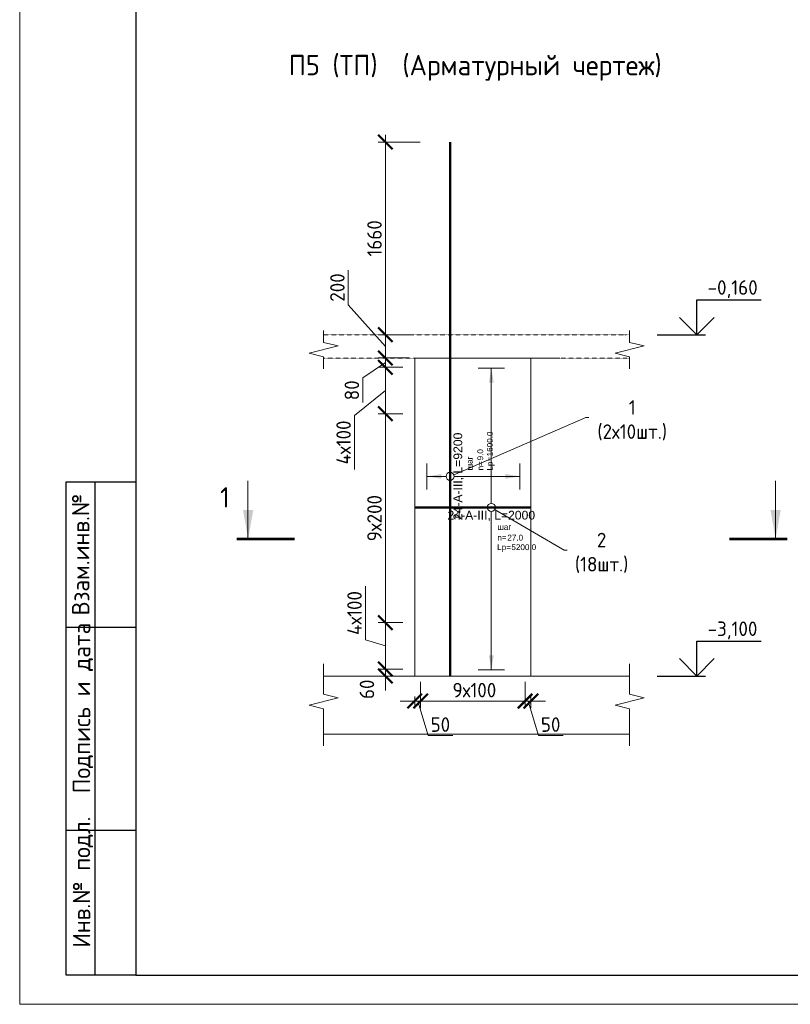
# Model space of a CAD drawing. Header units: millimetres. Extents: x 376598 to 1249954, y -318491 to -22134.
# Tile 110 of 256: x 710402 to 723678, y -317679 to -300713. Entities that reach past the tile are written whole.
import ezdxf
from ezdxf import colors
from ezdxf.entities.mleader import LeaderData, LeaderLine
from ezdxf.enums import TextEntityAlignment as Align
from ezdxf.math import Vec2, Vec3

# ---------------------------------------------------------------- set-up
doc = ezdxf.new("R2010")
doc.units = ezdxf.units.MM
doc.set_wipeout_variables(frame=1)
doc.linetypes.add('01 Штриховая _4 мм_', pattern=[6, 3.5, -2.5])
for name, color, linetype, lineweight in [('AF_Perekritie', 90, 'Continuous', 18), ('AF_Stena', 90, 'Continuous', 18), ('KR_Fundament', 253, 'Continuous', 18), ('АрмСтер', 2, 'Continuous', 50), ('Выноски', 20, 'Continuous', 20), ('подоснова', 151, 'Continuous', 5), ('РАЗМЕРЫ', 1, 'Continuous', 9), ('Текст', 7, 'Continuous', 25), ('ТОНКИЕ', 7, 'Continuous', 9)]:
    doc.layers.add(name, color=color, linetype=linetype, lineweight=lineweight)
doc.layers.add('АрмСтер_атрибуты', color=2, linetype='Continuous', lineweight=0, plot=False)
doc.layers.add('ТОЛСТЫЕ_ОСНОВНЫЕ', color=6, linetype='Continuous')
doc.styles.add('GOST-2.304_Type-B', font='GOST_Common.ttf')
doc.styles.get("Standard").update_dxf_attribs({"font": 'arial.ttf'})
doc.styles.add('style1', font='GOST_Common.ttf', dxfattribs={"height": 500})
doc.styles.add('Аннотативный', font='arial.ttf')
doc.dimstyles.new('мой 25', dxfattribs={"dimscale": 100, "dimtxt": 2.5, "dimasz": 2.5, "dimexe": 1.25, "dimexo": 0.625, "dimtad": 1, "dimdec": 0, "dimlfac": 0.5, "dimtxsty": 'GOST-2.304_Type-B', "dimblk": 'ARCHTICK', "dimcen": 2.5, "dimdle": 1.25, "dimaunit": 1, "dimadec": 1, "dimazin": 2, "dimtfac": 1, "dimtdec": 0, "dimtmove": 1, "dimatfit": 3, "dimfxl": 6, "dimfxlon": 1, "dimtfill": 1, "dimlwd": -1, "dimlwe": -1, "dimarcsym": 0})

# ---------------------------------------------------------------- blocks, each defined once
blk = doc.blocks.new('_None')
blk = doc.blocks.new('_ArchTick')
at = {"color": 0, "linetype": 'ByBlock', "const_width": 0.15}
blk.add_lwpolyline([(-0.5, -0.5), (0.5, 0.5)], dxfattribs=at)
blk = doc.blocks.new('*D592')
at = {"layer": 'DEFPOINTS', "color": 0, "lineweight": 0, "transparency": 16777216}
for p in [(716701, -306142), (717170, -306142), (717170, -306542)]:
    blk.add_point(p, dxfattribs=at)
at = {"layer": 'РАЗМЕРЫ', "color": 0, "linetype": 'Continuous', "transparency": 16777216}
for p, q in [((716062, -305628), (716062, -305028)), ((716701, -306342), (716062, -305628)), ((716701, -306667), (716701, -306017)), ((717107, -306142), (716576, -306142)), ((717107, -306542), (716576, -306542))]:
    blk.add_line(p, q, dxfattribs=at)
at = {"layer": 'РАЗМЕРЫ', "color": 0, "transparency": 16777216, "xscale": 250, "yscale": 250, "zscale": 250}
for p, rotation in [((716701, -306142), 90), ((716701, -306542), 270)]:
    blk.add_blockref('_ArchTick', p, dxfattribs=dict(at, rotation=rotation))
at = {"layer": 'РАЗМЕРЫ', "color": 0, "lineweight": 0, "transparency": 16777216, "insert": (715875, -305328), "char_height": 250, "attachment_point": 5, "rotation": 90, "style": 'GOST-2.304_Type-B', "bg_fill": 3, "box_fill_scale": 1.1, "bg_fill_color": 256, "bg_fill_true_color": 13158600, "bg_fill_transparency": 0}
blk.add_mtext('200', dxfattribs=at)
blk = doc.blocks.new('*D580')
at = {"layer": 'DEFPOINTS', "color": 0, "lineweight": 0, "transparency": 16777216}
for p in [(716701, -302822), (717816, -302822), (717170, -306142)]:
    blk.add_point(p, dxfattribs=at)
at = {"layer": 'РАЗМЕРЫ', "color": 0, "linetype": 'Continuous', "transparency": 16777216}
for p, q in [((717301, -302822), (716576, -302822)), ((716701, -306267), (716701, -302697)), ((717107, -306142), (716576, -306142))]:
    blk.add_line(p, q, dxfattribs=at)
at = {"layer": 'РАЗМЕРЫ', "color": 0, "transparency": 16777216, "xscale": 250, "yscale": 250, "zscale": 250}
for p, rotation in [((716701, -302822), 90), ((716701, -306142), 270)]:
    blk.add_blockref('_ArchTick', p, dxfattribs=dict(at, rotation=rotation))
at = {"layer": 'РАЗМЕРЫ', "color": 0, "lineweight": 0, "transparency": 16777216, "insert": (716514, -304482), "char_height": 250, "attachment_point": 5, "rotation": 90, "style": 'GOST-2.304_Type-B', "bg_fill": 3, "box_fill_scale": 1.1, "bg_fill_color": 256, "bg_fill_true_color": 13158600, "bg_fill_transparency": 0}
blk.add_mtext('1660', dxfattribs=at)
blk = doc.blocks.new('*U34')
at = {"layer": 'РАЗМЕРЫ'}
for p, q in [((112.5, 1200), (-112.5, 1200)), ((112.5, -1400), (-112.5, -1400))]:
    blk.add_line(p, q, dxfattribs=at)
at = {"layer": 'РАЗМЕРЫ', "ltscale": 15}
blk.add_line((0, -1400), (0, 1200), dxfattribs=at)
at = {"layer": 'РАЗМЕРЫ'}
for points in [[(0, 1200), (20.9, 1074.8), (-20.9, 1074.8)], [(0, -1400), (20.9, -1274.8), (-20.9, -1274.8)]]:
    blk.add_solid(points, dxfattribs=at)
at = {"layer": 'АрмСтер_атрибуты', "color": 215, "ltscale": 15, "style": 'Аннотативный'}
for s, p in [('шаг', (51.4, -194.2)), ('n=', (51.4, -285.1)), ('Lр=', (50.2, -367.8))]:
    blk.add_text(s, height=50, dxfattribs=at).set_placement(p)
at = {"layer": 'АрмСтер_атрибуты', "style": 'Аннотативный', "flags": 8}
blk.add_attdef('ПОЗ', (110, 29.6), '', height=75, dxfattribs=at)
at = {"layer": 'АрмСтер_атрибуты', "flags": 9}
for tag, p in [('МАССА', (-1033.5, -10.5)), ('ОБОЗНАЧЕНИЕ', (-1033.5, -124.4))]:
    blk.add_attdef(tag, p, '', height=75, dxfattribs=at)
at = {"layer": 'АрмСтер_атрибуты', "color": 215, "style": 'Аннотативный'}
for tag, p, flags in [('ШАГ', (190.9, -194.2), 10), ('КОЛ', (138, -285.1), 8), ('ШИРИНА', (172.9, -367.8), 8)]:
    blk.add_attdef(tag, p, '', height=50, dxfattribs=dict(at, flags=flags))
at = {"linetype": 'Continuous', "lineweight": 0}
blk.add_wipeout([(35, 0), (28.3, 20.6), (10.8, 33.3), (-10.8, 33.3), (-28.3, 20.6), (-35, 0), (-28.3, -20.6), (-10.8, -33.3), (10.8, -33.3), (28.3, -20.6)], dxfattribs=at)
at = {"color": 0, "linetype": 'ByBlock', "lineweight": -2, "ltscale": 100}
blk.add_line((-657.5, 0), (342.5, 0), dxfattribs=at)
at = {"layer": 'РАЗМЕРЫ'}
blk.add_circle((0, 0), 35, dxfattribs=at)
at = {"layer": 'АрмСтер_атрибуты', "style": 'Аннотативный', "flags": 8}
blk.add_attdef('НАИМЕНОВАНИЕ', text='', height=75, dxfattribs=at).set_placement((0, -29.3), align=Align.TOP_CENTER)
blk = doc.blocks.new('*U602')
at = {"layer": 'РАЗМЕРЫ'}
for p, q in [((112.5, 200), (-112.5, 200)), ((112.5, -600), (-112.5, -600))]:
    blk.add_line(p, q, dxfattribs=at)
at = {"layer": 'РАЗМЕРЫ', "ltscale": 15}
blk.add_line((0, -600), (0, 200), dxfattribs=at)
at = {"layer": 'РАЗМЕРЫ'}
for points in [[(0, 200), (20.9, 74.8), (-20.9, 74.8)], [(0, -600), (20.9, -474.8), (-20.9, -474.8)]]:
    blk.add_solid(points, dxfattribs=at)
at = {"layer": 'АрмСтер_атрибуты', "color": 215, "ltscale": 15, "style": 'Аннотативный'}
for s, p in [('шаг', (51.4, -194.2)), ('n=', (51.4, -285.1)), ('Lр=', (50.2, -367.8))]:
    blk.add_text(s, height=50, dxfattribs=at).set_placement(p)
at = {"layer": 'АрмСтер_атрибуты', "style": 'Аннотативный', "flags": 8}
blk.add_attdef('ПОЗ', (110, 29.6), '', height=75, dxfattribs=at)
at = {"layer": 'АрмСтер_атрибуты', "flags": 9}
for tag, p in [('МАССА', (-2096, -10.5)), ('ОБОЗНАЧЕНИЕ', (-2096, -124.4))]:
    blk.add_attdef(tag, p, '', height=75, dxfattribs=at)
at = {"layer": 'АрмСтер_атрибуты', "color": 215, "style": 'Аннотативный'}
for tag, p, flags in [('ШАГ', (190.9, -194.2), 10), ('КОЛ', (138, -285.1), 8), ('ШИРИНА', (172.9, -367.8), 8)]:
    blk.add_attdef(tag, p, '', height=50, dxfattribs=dict(at, flags=flags))
at = {"linetype": 'Continuous', "lineweight": 0}
blk.add_wipeout([(35, 0), (28.3, 20.6), (10.8, 33.3), (-10.8, 33.3), (-28.3, 20.6), (-35, 0), (-28.3, -20.6), (-10.8, -33.3), (10.8, -33.3), (28.3, -20.6)], dxfattribs=at)
at = {"color": 0, "linetype": 'ByBlock', "lineweight": -2, "ltscale": 100}
blk.add_line((-1720, 0), (2880, 0), dxfattribs=at)
at = {"layer": 'РАЗМЕРЫ'}
blk.add_circle((0, 0), 35, dxfattribs=at)
at = {"layer": 'АрмСтер_атрибуты', "style": 'Аннотативный', "flags": 8}
blk.add_attdef('НАИМЕНОВАНИЕ', text='', height=75, dxfattribs=at).set_placement((0, -29.3), align=Align.TOP_CENTER)
blk = doc.blocks.new('*D582')
at = {"layer": 'DEFPOINTS', "color": 0, "lineweight": 0, "transparency": 16777216}
for p in [(716701, -306542), (716838, -306542), (717066, -306702)]:
    blk.add_point(p, dxfattribs=at)
at = {"layer": 'РАЗМЕРЫ', "color": 0, "linetype": 'Continuous', "transparency": 16777216}
for p, q in [((716776, -306542), (716576, -306542)), ((716701, -306827), (716701, -306417)), ((716701, -306622), (716311, -306886)), ((717004, -306702), (716576, -306702)), ((716311, -306886), (716311, -307311))]:
    blk.add_line(p, q, dxfattribs=at)
at = {"layer": 'РАЗМЕРЫ', "color": 0, "transparency": 16777216, "xscale": 250, "yscale": 250, "zscale": 250}
for p, rotation in [((716701, -306542), 90), ((716701, -306702), 270)]:
    blk.add_blockref('_ArchTick', p, dxfattribs=dict(at, rotation=rotation))
at = {"layer": 'РАЗМЕРЫ', "color": 0, "lineweight": 0, "transparency": 16777216, "insert": (716124, -307099), "char_height": 250, "attachment_point": 5, "rotation": 90, "style": 'GOST-2.304_Type-B', "bg_fill": 3, "box_fill_scale": 1.1, "bg_fill_color": 256, "bg_fill_true_color": 13158600, "bg_fill_transparency": 0}
blk.add_mtext('80', dxfattribs=at)
blk = doc.blocks.new('*D583')
at = {"layer": 'DEFPOINTS', "color": 0, "lineweight": 0, "transparency": 16777216}
for p in [(717066, -311102), (716701, -311902), (717066, -311902)]:
    blk.add_point(p, dxfattribs=at)
at = {"layer": 'РАЗМЕРЫ', "color": 0, "linetype": 'Continuous', "transparency": 16777216}
for p, q in [((716357, -311399), (716357, -310474)), ((716701, -310977), (716701, -312027)), ((717004, -311102), (716576, -311102)), ((716701, -311502), (716357, -311399)), ((717004, -311902), (716576, -311902))]:
    blk.add_line(p, q, dxfattribs=at)
at = {"layer": 'РАЗМЕРЫ', "color": 0, "transparency": 16777216, "xscale": 250, "yscale": 250, "zscale": 250}
for p, rotation in [((716701, -311102), 90), ((716701, -311902), 270)]:
    blk.add_blockref('_ArchTick', p, dxfattribs=dict(at, rotation=rotation))
at = {"layer": 'РАЗМЕРЫ', "color": 0, "lineweight": 0, "transparency": 16777216, "insert": (716170, -310937), "char_height": 250, "attachment_point": 5, "rotation": 90, "style": 'GOST-2.304_Type-B', "bg_fill": 3, "box_fill_scale": 1.1, "bg_fill_color": 256, "bg_fill_true_color": 13158600, "bg_fill_transparency": 0}
blk.add_mtext('4х100', dxfattribs=at)
blk = doc.blocks.new('*D584')
at = {"layer": 'DEFPOINTS', "color": 0, "lineweight": 0, "transparency": 16777216}
for p in [(716701, -307502), (717066, -307502), (717066, -311102)]:
    blk.add_point(p, dxfattribs=at)
at = {"layer": 'РАЗМЕРЫ', "color": 0, "linetype": 'Continuous', "transparency": 16777216}
for p, q in [((716701, -311227), (716701, -307377)), ((717004, -307502), (716576, -307502)), ((717004, -311102), (716576, -311102))]:
    blk.add_line(p, q, dxfattribs=at)
at = {"layer": 'РАЗМЕРЫ', "color": 0, "transparency": 16777216, "xscale": 250, "yscale": 250, "zscale": 250}
for p, rotation in [((716701, -307502), 90), ((716701, -311102), 270)]:
    blk.add_blockref('_ArchTick', p, dxfattribs=dict(at, rotation=rotation))
at = {"layer": 'РАЗМЕРЫ', "color": 0, "lineweight": 0, "transparency": 16777216, "insert": (716514, -309302), "char_height": 250, "attachment_point": 5, "rotation": 90, "style": 'GOST-2.304_Type-B', "bg_fill": 3, "box_fill_scale": 1.1, "bg_fill_color": 256, "bg_fill_true_color": 13158600, "bg_fill_transparency": 0}
blk.add_mtext('9х200', dxfattribs=at)
blk = doc.blocks.new('*D585')
at = {"layer": 'DEFPOINTS', "color": 0, "lineweight": 0, "transparency": 16777216}
for p in [(717066, -306702), (716701, -307502), (716964, -307502)]:
    blk.add_point(p, dxfattribs=at)
at = {"layer": 'РАЗМЕРЫ', "color": 0, "linetype": 'Continuous', "transparency": 16777216}
for p, q in [((717004, -306702), (716576, -306702)), ((716701, -306577), (716701, -307627)), ((716701, -307102), (716170, -307536)), ((716170, -307536), (716170, -308461)), ((716902, -307502), (716576, -307502))]:
    blk.add_line(p, q, dxfattribs=at)
at = {"layer": 'РАЗМЕРЫ', "color": 0, "transparency": 16777216, "xscale": 250, "yscale": 250, "zscale": 250}
for p, rotation in [((716701, -306702), 90), ((716701, -307502), 270)]:
    blk.add_blockref('_ArchTick', p, dxfattribs=dict(at, rotation=rotation))
at = {"layer": 'РАЗМЕРЫ', "color": 0, "lineweight": 0, "transparency": 16777216, "insert": (715982, -307998), "char_height": 250, "attachment_point": 5, "rotation": 90, "style": 'GOST-2.304_Type-B', "bg_fill": 3, "box_fill_scale": 1.1, "bg_fill_color": 256, "bg_fill_true_color": 13158600, "bg_fill_transparency": 0}
blk.add_mtext('4х100', dxfattribs=at)
blk = doc.blocks.new('*D586')
at = {"layer": 'DEFPOINTS', "color": 0, "lineweight": 0, "transparency": 16777216}
for p in [(717066, -311902), (716701, -312022), (716821, -312022)]:
    blk.add_point(p, dxfattribs=at)
at = {"layer": 'РАЗМЕРЫ', "color": 0, "linetype": 'Continuous', "transparency": 16777216}
for p, q in [((716701, -311902), (716701, -311652)), ((717004, -311902), (716576, -311902)), ((716701, -311902), (716701, -312022)), ((716759, -312022), (716576, -312022)), ((716701, -312022), (716701, -312272))]:
    blk.add_line(p, q, dxfattribs=at)
at = {"layer": 'РАЗМЕРЫ', "color": 0, "lineweight": 0, "transparency": 16777216, "insert": (716384, -312251), "char_height": 250, "attachment_point": 5, "rotation": 90, "style": 'GOST-2.304_Type-B', "bg_fill": 3, "box_fill_scale": 1.1, "bg_fill_color": 256, "bg_fill_true_color": 13158600, "bg_fill_transparency": 0}
blk.add_mtext('60', dxfattribs=at)
at = {"layer": 'РАЗМЕРЫ', "color": 0, "transparency": 16777216, "xscale": 250, "yscale": 250, "zscale": 250}
for p, rotation in [((716701, -311902), 270), ((716701, -312022), 90)]:
    blk.add_blockref('_ArchTick', p, dxfattribs=dict(at, rotation=rotation))
blk = doc.blocks.new('*U56')
at = {"layer": 'ТОЛСТЫЕ_ОСНОВНЫЕ'}
for p, q in [((8, 5), (8, 90)), ((8, 90), (20, 90)), ((13, 5), (13, 90)), ((8, 65), (20, 65)), ((8, 30), (20, 30)), ((20, 5), (8, 5))]:
    blk.add_line(p, q, dxfattribs=at)
at = {"layer": 'ТОЛСТЫЕ_ОСНОВНЫЕ', "color": 6}
blk.add_lwpolyline([(20, 5), (415, 5), (415, 292), (20, 292)], close=True, dxfattribs=at)
at = {"layer": 'ТОНКИЕ'}
blk.add_lwpolyline([(0, 0), (420, 0), (420, 297), (0, 297)], close=True, dxfattribs=at)
at = {"layer": 'Текст', "style": 'style1'}
for s, p in [('Взам.инв.№', (10.5, 77.5)), ('Подпись и дата', (10.89, 51.06)), ('Инв.№ подл.', (10.89, 21.06))]:
    blk.add_text(s, height=3, rotation=90, dxfattribs=at).set_placement(p, align=Align.MIDDLE)
blk = doc.blocks.new('*D599')
at = {"layer": 'DEFPOINTS', "color": 0, "lineweight": 0, "transparency": 16777216}
for p in [(717309, -312058), (719109, -312058), (717309, -312453)]:
    blk.add_point(p, dxfattribs=at)
at = {"layer": 'РАЗМЕРЫ', "color": 0, "linetype": 'Continuous', "transparency": 16777216}
for p, q in [((717309, -312120), (717309, -312578)), ((719109, -312120), (719109, -312578)), ((719234, -312453), (717184, -312453))]:
    blk.add_line(p, q, dxfattribs=at)
at = {"layer": 'РАЗМЕРЫ', "color": 0, "transparency": 16777216, "xscale": 250, "yscale": 250, "zscale": 250, "rotation": 180}
blk.add_blockref('_ArchTick', (717309, -312453), dxfattribs=at)
at = {"layer": 'РАЗМЕРЫ', "color": 0, "transparency": 16777216, "xscale": 250, "yscale": 250, "zscale": 250}
blk.add_blockref('_ArchTick', (719109, -312453), dxfattribs=at)
at = {"layer": 'РАЗМЕРЫ', "color": 0, "lineweight": 0, "transparency": 16777216, "insert": (718235, -312265), "char_height": 250, "attachment_point": 5, "style": 'GOST-2.304_Type-B', "bg_fill": 3, "box_fill_scale": 1.1, "bg_fill_color": 256, "bg_fill_true_color": 13158600, "bg_fill_transparency": 0}
blk.add_mtext('9х100', dxfattribs=at)
blk = doc.blocks.new('*D600')
at = {"layer": 'DEFPOINTS', "color": 0, "lineweight": 0, "transparency": 16777216}
for p in [(719109, -312058), (719208, -312119, 1440), (719208, -312453)]:
    blk.add_point(p, dxfattribs=at)
at = {"layer": 'РАЗМЕРЫ', "color": 0, "linetype": 'Continuous', "transparency": 16777216}
for p, q in [((719109, -312120), (719109, -312578)), ((719109, -312453), (718859, -312453)), ((719109, -312453), (719208, -312453)), ((719109, -312453), (719208, -312453)), ((719159, -312453), (719337, -313046)), ((719208, -312358), (719208, -312578)), ((719208, -312453), (719458, -312453)), ((719337, -313046), (719762, -313046))]:
    blk.add_line(p, q, dxfattribs=at)
at = {"layer": 'РАЗМЕРЫ', "color": 0, "transparency": 16777216, "xscale": 250, "yscale": 250, "zscale": 250}
blk.add_blockref('_ArchTick', (719109, -312453), dxfattribs=at)
at = {"layer": 'РАЗМЕРЫ', "color": 0, "transparency": 16777216, "xscale": 250, "yscale": 250, "zscale": 250, "rotation": 180}
blk.add_blockref('_ArchTick', (719208, -312453), dxfattribs=at)
at = {"layer": 'РАЗМЕРЫ', "color": 0, "lineweight": 0, "transparency": 16777216, "insert": (719549, -312859), "char_height": 250, "attachment_point": 5, "style": 'GOST-2.304_Type-B', "bg_fill": 3, "box_fill_scale": 1.1, "bg_fill_color": 256, "bg_fill_true_color": 13158600, "bg_fill_transparency": 0}
blk.add_mtext('50', dxfattribs=at)
blk = doc.blocks.new('*D601')
at = {"layer": 'DEFPOINTS', "color": 0, "lineweight": 0, "transparency": 16777216}
for p in [(717208, -312158, 1440), (717309, -312058), (717208, -312453)]:
    blk.add_point(p, dxfattribs=at)
at = {"layer": 'РАЗМЕРЫ', "color": 0, "linetype": 'Continuous', "transparency": 16777216}
for p, q in [((717309, -312120), (717309, -312578)), ((717208, -312453), (716958, -312453)), ((717208, -312375), (717208, -312578)), ((717309, -312453), (717208, -312453)), ((717309, -312453), (717208, -312453)), ((717259, -312453), (717437, -313046)), ((717309, -312453), (717559, -312453)), ((717437, -313046), (717862, -313046))]:
    blk.add_line(p, q, dxfattribs=at)
at = {"layer": 'РАЗМЕРЫ', "color": 0, "transparency": 16777216, "xscale": 250, "yscale": 250, "zscale": 250}
blk.add_blockref('_ArchTick', (717208, -312453), dxfattribs=at)
at = {"layer": 'РАЗМЕРЫ', "color": 0, "transparency": 16777216, "xscale": 250, "yscale": 250, "zscale": 250, "rotation": 180}
blk.add_blockref('_ArchTick', (717309, -312453), dxfattribs=at)
at = {"layer": 'РАЗМЕРЫ', "color": 0, "lineweight": 0, "transparency": 16777216, "insert": (717649, -312859), "char_height": 250, "attachment_point": 5, "style": 'GOST-2.304_Type-B', "bg_fill": 3, "box_fill_scale": 1.1, "bg_fill_color": 256, "bg_fill_true_color": 13158600, "bg_fill_transparency": 0}
blk.add_mtext('50', dxfattribs=at)

msp = doc.modelspace()

# ---------------------------------------------------------------- hatches: boundary and pattern name
at = {"layer": 'Выноски'}
for points in [[(714337.7, -309660.5), (714425.8, -309160.5), (714249.5, -309160.5)], [(723424.4, -309660.5), (723512.6, -309160.5), (723336.2, -309160.5)]]:
    msp.add_hatch(color=256, dxfattribs=at).paths.add_polyline_path(points, flags=0)

# ---------------------------------------------------------------- linework, layer by layer
for points in [[(722067.5, -305542.5), (723172.8, -305542.5)], [(722067.5, -306142.5), (722067.5, -305542.5)], [(722367.5, -305842.5), (722067.5, -306142.5), (721767.5, -305842.5)], [(721383, -306142.5), (722217.5, -306142.5)], [(722067.5, -311422.5), (723172.8, -311422.5)], [(722067.5, -312022.5), (722067.5, -311422.5)], [(722367.5, -311722.5), (722067.5, -312022.5), (721767.5, -311722.5)], [(721383, -312022.5), (722217.5, -312022.5)]]:
    msp.add_lwpolyline(points)
at = {"layer": 'AF_Perekritie', "linetype": '01 Штриховая _4 мм_', "lineweight": 9}
for p, q in [((720828.6, -306142.5), (720910, -306142.5)), ((720910, -306542.5), (720828.6, -306542.5))]:
    msp.add_line(p, q, dxfattribs=at)
at = {"layer": 'AF_Stena', "lineweight": 20}
msp.add_line((719208.5, -312022.5), (719208.5, -306542.5), dxfattribs=at)
for points in [[(720910, -306217.5), (720910, -306067.5)], [(720910, -306217.5), (720910, -306272.5)], [(721160, -306335), (720660, -306460)], [(720910, -306272.5), (721160, -306335)], [(720660, -306460), (720910, -306522.5)], [(720910, -306522.5), (720910, -306577.5)], [(720910, -306577.5), (720910, -306727.5)], [(715637.7, -312282.1), (715637.7, -311810.3)], [(720910, -312282.1), (720910, -311810.3)], [(715637.7, -312282.1), (715637.7, -312337.1)], [(715637.7, -312337.1), (715887.7, -312399.6)], [(720910, -312282.1), (720910, -312337.1)], [(720910, -312337.1), (721160, -312399.6)], [(715887.7, -312399.6), (715387.7, -312524.6)], [(721160, -312399.6), (720660, -312524.6)], [(715387.7, -312524.6), (715637.7, -312587.1)], [(715637.7, -312587.1), (715637.7, -312642.1)], [(715637.7, -312642.1), (715637.7, -313227.8)], [(720660, -312524.6), (720910, -312587.1)], [(720910, -312587.1), (720910, -312642.1)], [(720910, -312642.1), (720910, -313227.8)]]:
    msp.add_lwpolyline(points, dxfattribs=at)
at = {"layer": 'KR_Fundament', "lineweight": 9}
for p, q in [((720910, -312022.5), (715637.7, -312022.5)), ((715637.7, -313022.5), (720910, -313022.5))]:
    msp.add_line(p, q, dxfattribs=at)
at = {"layer": 'АрмСтер', "ltscale": 15}
msp.add_line((717816.3, -312022.5), (717816.3, -303482.5), dxfattribs=at)
at = {"layer": 'Выноски'}
for p, q in [((714334.5, -309660.5), (714334.5, -308660.5)), ((723424.4, -309660.5), (723424.4, -308660.5))]:
    msp.add_line(p, q, dxfattribs=at)
for points in [[(715137.7, -309660.5, 50, 50, 0), (714137.7, -309660.5, 50, 50, 0)], [(722624.4, -309660.5, 50, 50, 0), (723624.4, -309660.5, 50, 50, 0)]]:
    msp.add_lwpolyline(points, format="xyseb", dxfattribs=at)

# ---------------------------------------------------------------- texts
at = {"style": 'GOST-2.304_Type-B'}
for s, p in [('-0,160', (722253.4, -305452.5)), ('-3,100', (722253.4, -311332.5))]:
    msp.add_text(s, height=250, dxfattribs=at).set_placement(p)
at = {"layer": 'Выноски', "style": 'GOST-2.304_Type-B'}
msp.add_text('1', height=350, dxfattribs=at).set_placement((713853.7, -309117.8))
at = {"layer": 'РАЗМЕРЫ', "insert": (718249.3, -301543.5), "char_height": 350, "attachment_point": 5, "style": 'GOST-2.304_Type-B'}
msp.add_mtext_dynamic_manual_height_columns('П5 (ТП)  (Арматурный чертеж)', width=10326.693, gutter_width=625, heights=[0], dxfattribs=at)

# ---------------------------------------------------------------- dimensions: what is measured, and where the dimension line sits
at = {"layer": 'РАЗМЕРЫ', "lineweight": 0}
dim = msp.add_linear_dim(base=(716701, -306142.5), p1=(717169.7, -306542.5), p2=(717169.7, -306142.5), angle=90, dimstyle='мой 25', dxfattribs=at)
dim.commit()
dim.dimension.update_dxf_attribs({"geometry": '*D592', "text_midpoint": (716062.5, -305565.2), "dimtype": 160})

# ---------------------------------------------------------------- leaders
at = {"layer": 'подоснова'}
ml = msp.add_multileader_mtext('Standard', dxfattribs=at)
ml.set_content('1 (2х10шт.)', color=256, style='GOST-2.304_Type-B')
ml.set_leader_properties(color=256, linetype='ByLayer', lineweight=15)
ml.set_arrow_properties(name='NONE')
ml.build(insert=Vec2(0, 0))
ml.multileader.update_dxf_attribs({"text_left_attachment_type": 6, "text_right_attachment_type": 6, "dogleg_length": 10, "arrow_head_size": 18})
ctx = ml.context
ctx.base_point, ctx.char_height, ctx.arrow_head_size, ctx.landing_gap_size, ctx.plane_origin = Vec3(720166, -307569.3), 250, 18, 20, Vec3(717412.4, -306266.8)
ctx.left_attachment, ctx.right_attachment, ctx.text_align_type = 6, 6, 1
notes = []
notes.append((ctx, [(0, (1, 1, 0), (720156, -307569.3), (1, 0), 10, [(0, [(717816.3, -308582.5)], 0, [])])]))
ctx.mtext.insert, ctx.mtext.width, ctx.mtext.alignment, ctx.mtext.flow_direction = Vec3(720953.8, -307269.3), 22.898, 2, 5
ml = msp.add_multileader_mtext('Standard', dxfattribs=at)
ml.set_content('2 (18шт.)', color=256, style='GOST-2.304_Type-B')
ml.set_leader_properties(color=256, linetype='ByLayer', lineweight=15)
ml.set_arrow_properties(name='NONE')
ml.build(insert=Vec2(0, 0))
ml.multileader.update_dxf_attribs({"text_left_attachment_type": 6, "text_right_attachment_type": 6, "dogleg_length": 10, "arrow_head_size": 18})
ctx = ml.context
ctx.base_point, ctx.char_height, ctx.arrow_head_size, ctx.landing_gap_size, ctx.plane_origin = Vec3(719789.1, -309853.9), 250, 18, 20, Vec3(717686.3, -309307.8)
ctx.left_attachment, ctx.right_attachment, ctx.text_align_type = 6, 6, 1
notes.append((ctx, [(0, (1, 1, 0), (719779.1, -309853.9), (1, 0), 10, [(0, [(718526.9, -309116.9)], 0, [])])]))
ctx.mtext.insert, ctx.mtext.width, ctx.mtext.alignment, ctx.mtext.flow_direction = Vec3(720426.9, -309553.9), 22.898, 2, 5
for ctx, leaders in notes:
    for number, flags, end, landing, length, lines in leaders:
        leader = LeaderData()
        leader.index, (leader.has_last_leader_line, leader.has_dogleg_vector, leader.attachment_direction) = number, flags
        leader.last_leader_point, leader.dogleg_vector, leader.dogleg_length = Vec3(end), Vec3(landing), length
        for number, points, colour, breaks in lines:
            line = LeaderLine()
            line.index, line.vertices, line.color, line.breaks = number, Vec3.list(points), colors.encode_raw_color(colour), breaks
            leader.lines.append(line)
        ctx.leaders.append(leader)

# ---------------------------------------------------------------- next in the draw order: linework, layer by layer
at = {"layer": 'AF_Perekritie', "linetype": '01 Штриховая _4 мм_', "lineweight": 9}
msp.add_line((715637.7, -306542.5), (720828.5, -306542.5), dxfattribs=at)
at = {"layer": 'AF_Stena', "lineweight": 20}
for p, q in [((719708.5, -306542.5), (717208.5, -306542.5)), ((717208.5, -306542.5), (717208.5, -312022.5))]:
    msp.add_line(p, q, dxfattribs=at)
for points in [[(715637.7, -306217.5), (715637.7, -306067.5)], [(715637.7, -306217.5), (715637.7, -306272.5)], [(715887.7, -306335), (715387.7, -306460)], [(715637.7, -306272.5), (715887.7, -306335)], [(715387.7, -306460), (715637.7, -306522.5)], [(715637.7, -306522.5), (715637.7, -306577.5)], [(715637.7, -306577.5), (715637.7, -306727.5)]]:
    msp.add_lwpolyline(points, dxfattribs=at)

# ---------------------------------------------------------------- next in the draw order: dimensions: what is measured, and where the dimension line sits
at = {"layer": 'РАЗМЕРЫ', "lineweight": 0}
dim = msp.add_linear_dim(base=(716701, -302822.5), p1=(717169.7, -306142.5), p2=(717816.3, -302822.5), angle=90, dimstyle='мой 25', dxfattribs=at)
dim.commit()
dim.dimension.update_dxf_attribs({"geometry": '*D580', "text_midpoint": (716513.5, -304482.5)})
dim = msp.add_linear_dim(base=(716701, -311902.5), p1=(717066.3, -311102.5), p2=(717066.3, -311902.5), angle=90, text='4х100', dimstyle='мой 25', dxfattribs=at)
dim.commit()
dim.dimension.update_dxf_attribs({"geometry": '*D583', "text_midpoint": (716169.8, -311336.8)})

# ---------------------------------------------------------------- next in the draw order: linework, layer by layer
at = {"layer": 'AF_Perekritie', "linetype": '01 Штриховая _4 мм_', "lineweight": 9}
msp.add_line((720828.5, -306142.5), (715637.7, -306142.5), dxfattribs=at)

# ---------------------------------------------------------------- next in the draw order: block references
at = {"layer": 'АрмСтер', "ltscale": 15}
ref = msp.add_blockref('*U34', (718526.9, -309116.9), dxfattribs=dict(at, xscale=2, yscale=2, zscale=2))
ref.add_attrib('НАИМЕНОВАНИЕ', '24-A-III, L=2000', dxfattribs={"layer": 'АрмСтер_атрибуты', "height": 150, "style": 'Аннотативный', "flags": 8}).set_placement((718526.9, -309175.5), align=Align.TOP_CENTER)
ref.add_attrib('КОЛ', '27.0', (718803, -309687.1), dxfattribs={"layer": 'АрмСтер_атрибуты', "color": 215, "height": 100, "style": 'Аннотативный', "flags": 8})
ref.add_attrib('ШИРИНА', '5200.0', (718872.6, -309852.5), dxfattribs={"layer": 'АрмСтер_атрибуты', "color": 215, "height": 100, "style": 'Аннотативный', "flags": 8})

# ---------------------------------------------------------------- next in the draw order: dimensions: what is measured, and where the dimension line sits
at = {"layer": 'РАЗМЕРЫ', "lineweight": 0}
for base, p1, p2, picture, middle in [((716701, -306542.5), (717066.3, -306702.5), (716838.2, -306542.5), '*D582', (716311.2, -306948.7)), ((716701, -312022.5), (717066.3, -311902.5), (716821, -312022.5), '*D586', (716571.8, -312251.3))]:
    dim = msp.add_linear_dim(base=base, p1=p1, p2=p2, angle=90, dimstyle='мой 25', dxfattribs=at)
    dim.commit()
    dim.dimension.update_dxf_attribs({"geometry": picture, "text_midpoint": middle, "dimtype": 160})

# ---------------------------------------------------------------- next in the draw order: block references
at = {"layer": 'АрмСтер', "ltscale": 15}
ref = msp.add_blockref('*U602', (717816.3, -308582.5), dxfattribs=dict(at, xscale=2, yscale=2, zscale=2, rotation=90))
ref.add_attrib('НАИМЕНОВАНИЕ', '24-A-III, L=9200', dxfattribs={"layer": 'АрмСтер_атрибуты', "height": 150, "rotation": 90, "style": 'Аннотативный', "flags": 8}).set_placement((717875, -308582.5), align=Align.TOP_CENTER)
ref.add_attrib('КОЛ', '9.0', (718386.5, -308306.4), dxfattribs={"layer": 'АрмСтер_атрибуты', "color": 215, "height": 100, "rotation": 90, "style": 'Аннотативный', "flags": 8})
ref.add_attrib('ШИРИНА', '1600.0', (718551.9, -308236.7), dxfattribs={"layer": 'АрмСтер_атрибуты', "color": 215, "height": 100, "rotation": 90, "style": 'Аннотативный', "flags": 8})

# ---------------------------------------------------------------- next in the draw order: dimensions: what is measured, and where the dimension line sits
at = {"layer": 'РАЗМЕРЫ', "lineweight": 0}
dim = msp.add_linear_dim(base=(716701, -307502.5), p1=(717066.3, -311102.5), p2=(717066.3, -307502.5), angle=90, text='9х200', dimstyle='мой 25', dxfattribs=at)
dim.commit()
dim.dimension.update_dxf_attribs({"geometry": '*D584', "text_midpoint": (716513.5, -309302.5)})

# ---------------------------------------------------------------- next in the draw order: dimensions: what is measured, and where the dimension line sits
dim = msp.add_linear_dim(base=(716701, -307502.5), p1=(717066.3, -306702.5), p2=(716964.2, -307502.5), angle=90, text='4х100', dimstyle='мой 25', dxfattribs=at)
dim.commit()
dim.dimension.update_dxf_attribs({"geometry": '*D585', "text_midpoint": (716169.8, -307598.3), "dimtype": 160})

# ---------------------------------------------------------------- next in the draw order: block references
at = {"xscale": 100, "yscale": 100, "zscale": 100}
msp.add_blockref('*U56', (710401.9, -317678.9), dxfattribs=at)

# ---------------------------------------------------------------- next in the draw order: dimensions: what is measured, and where the dimension line sits
at = {"layer": 'РАЗМЕРЫ', "lineweight": 0}
dim = msp.add_linear_dim(base=(717308.8, -312452.6, -1440), p1=(719108.8, -312057.8, -1440), p2=(717308.8, -312057.8, -1440), angle=180, text='9х100', dimstyle='мой 25', dxfattribs=at)
dim.commit()
dim.dimension.update_dxf_attribs({"geometry": '*D599', "text_midpoint": (718235.4, -312452.6, -1440), "dimtype": 160})

# ---------------------------------------------------------------- next in the draw order: dimensions: what is measured, and where the dimension line sits
for base, p1, p2, picture, middle in [((717208.5, -312452.6, -1440), (717308.8, -312057.8, -1440), (717208.5, -312157.8), '*D601', (717499.2, -312858.8, -1440)), ((719208.5, -312452.6, -1440), (719108.8, -312057.8, -1440), (719208.5, -312119.5), '*D600', (719399.2, -312858.8, -1440))]:
    dim = msp.add_linear_dim(base=base, p1=p1, p2=p2, angle=180, dimstyle='мой 25', dxfattribs=at)
    dim.commit()
    dim.dimension.update_dxf_attribs({"geometry": picture, "text_midpoint": middle})

doc.saveas('drawing.dxf')
